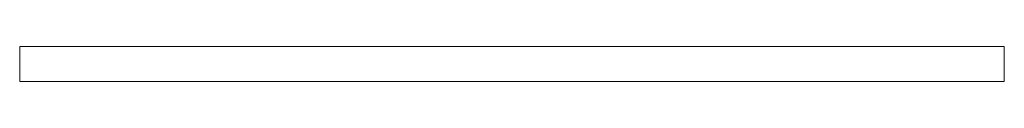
# Model space of a CAD drawing. Header units: centimetres. Extents: x -26.3 to 27.5, y 4.2 to 67.9.
# Tile 256 of 256: x -26.3 to 27.5, y 66 to 67.9. Entities that reach past the tile are written whole.
import ezdxf

# ---------------------------------------------------------------- set-up
doc = ezdxf.new("R2010")
doc.units = ezdxf.units.CM
doc.header["$LTSCALE"] = 2.54
doc.layers.add('Lucido design-1', color=7, linetype='Continuous')

# ---------------------------------------------------------------- blocks, each defined once
blk = doc.blocks.new('Gruppo-5-1')
at = {"color": 142, "linetype": 'Continuous', "lineweight": 9, "true_color": 0x0099ff}
for points in [[(-26.32, 67.9, -1050.114), (27.48, 67.9, -1050.114), (27.48, 67.9, -1085.814), (-26.32, 67.9, -1085.814)], [(-26.32, 67.9, -1085.814), (-26.32, 66, -1085.814), (-26.32, 66, -1050.114), (-26.32, 67.9, -1050.114)], [(27.48, 67.9, -1085.814), (27.48, 66, -1085.814), (-26.32, 66, -1085.814), (-26.32, 67.9, -1085.814)], [(-26.32, 67.9, -1050.114), (-26.32, 66, -1050.114), (27.48, 66, -1050.114), (27.48, 67.9, -1050.114)], [(-26.32, 67.9, -1014.014), (27.48, 67.9, -1014.014), (27.48, 67.9, -1049.714), (-26.32, 67.9, -1049.714)], [(-26.32, 67.9, -1049.714), (-26.32, 66, -1049.714), (-26.32, 66, -1014.014), (-26.32, 67.9, -1014.014)], [(27.48, 67.9, -1049.714), (27.48, 66, -1049.714), (-26.32, 66, -1049.714), (-26.32, 67.9, -1049.714)], [(-26.32, 67.9, -1014.014), (-26.32, 66, -1014.014), (27.48, 66, -1014.014), (27.48, 67.9, -1014.014)], [(27.48, 67.9, -1050.114), (27.48, 66, -1050.114), (27.48, 66, -1085.814), (27.48, 67.9, -1085.814)], [(27.48, 67.9, -1014.014), (27.48, 66, -1014.014), (27.48, 66, -1049.714), (27.48, 67.9, -1049.714)], [(-26.32, 66, -1050.114), (27.48, 66, -1050.114), (27.48, 66, -1085.814), (-26.32, 66, -1085.814)], [(-26.32, 66, -1014.014), (27.48, 66, -1014.014), (27.48, 66, -1049.714), (-26.32, 66, -1049.714)]]:
    blk.add_3dface(points, dxfattribs=at)

msp = doc.modelspace()

# ---------------------------------------------------------------- block references
at = {"layer": 'Lucido design-1', "color": 142, "true_color": 0x0099ff}
msp.add_blockref('Gruppo-5-1', (0, 0), dxfattribs=at)

doc.saveas('drawing.dxf')
